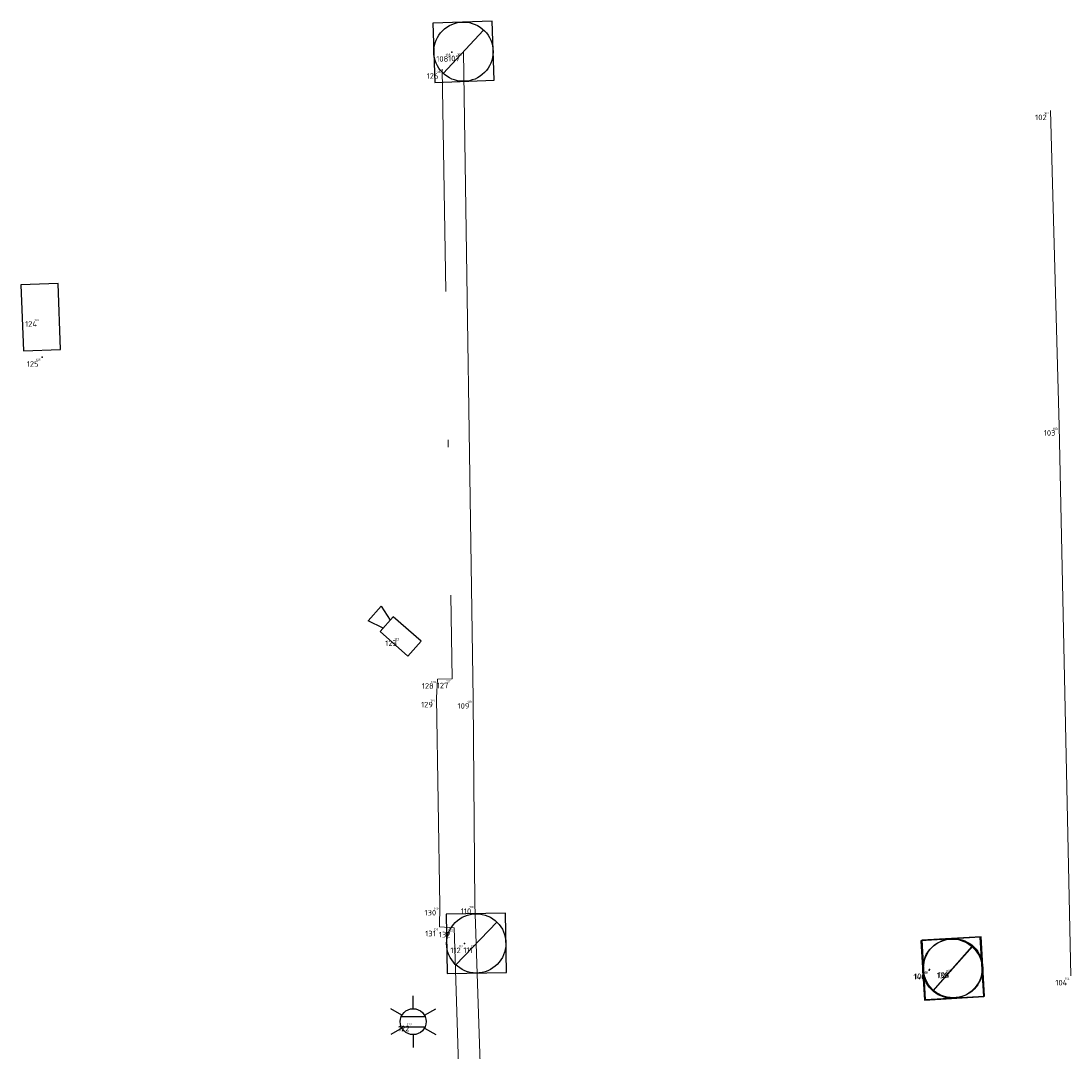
# Model space of a CAD drawing. Header units: metres. Extents: x 127882 to 128093, y 464596 to 464731.
# Tile 20 of 31: x 127890 to 127905, y 464717 to 464731. Entities that reach past the tile are written whole.
import ezdxf
from ezdxf.enums import TextEntityAlignment as Align

# ---------------------------------------------------------------- set-up
doc = ezdxf.new("R2010")
doc.units = ezdxf.units.M
doc.linetypes.add('AM-AS', pattern=[16, 10, -2, 2, -2])
doc.linetypes.add('XX-DASHDOT', pattern=[10, 3, -2, 0, -2, 3])
for name, color, linetype in [('B-ME-AL-SITUATIEMETING-S @ 1', 7, 'Continuous'), ('B-WE-AL-SITUATIEMETING-S @ 1', 7, 'Continuous'), ('X-XX-AL-MEETPUNT_DATA_PUNTNUMMER-T18', 7, 'Continuous')]:
    doc.layers.add(name, color=color, linetype=linetype)
for name, color, linetype, lineweight in [('B-WE-AM-AS_WEG-G', 10, 'AM-AS', 18), ('B-WE-IE-MEUBILAIR_WEGMEUBILAIR_CAMERA-S @ 1', 7, 'Continuous', 25), ('B-WE-IE-MEUBILAIR_WEGMEUBILAIR_KAST-S @ 1', 7, 'Continuous', 25), ('B-WE-IE-MEUBILAIR_WEGMEUBILAIR_LICHTMAST-S @ 1', 7, 'Continuous', 25), ('B-WE-RI-PUT_BETON-S @ 1', 7, 'Continuous', 25), ('B-WE-VH-KANTOPSLUITING_ACHTERKANTBAND-G', 40, 'XX-DASHDOT', 18), ('B-WE-VH-KANTVERHARDING-G', 40, 'Continuous', 18), ('X-XX-AL-MEETPUNT-S @ 1', 7, 'Continuous', 25)]:
    doc.layers.add(name, color=color, linetype=linetype, lineweight=lineweight)
doc.styles.add('NLCS-ISO-ANNOTATIVE-T18', font='NLCS-ISO.ttf', dxfattribs={"height": 1.8})
doc.styles.add('NLCS-ISO-M1000-T18', font='NLCS-ISO.ttf', dxfattribs={"height": 1.8})

# ---------------------------------------------------------------- blocks, each defined once
blk = doc.blocks.new('SAL-MEETPUNT_MARKER-SO')
at = {"layer": 'X-XX-AL-MEETPUNT_DATA_PUNTNUMMER-T18', "style": 'NLCS-ISO-ANNOTATIVE-T18'}
blk.add_attdef('PUNTID', text='', height=1.5, dxfattribs=at).set_placement((-1, -2.59), align=Align.RIGHT)
blk = doc.blocks.new('B-SRI-PUT_BETON-SO')
blk.add_line((-1.414, -1.414), (1.414, 1.414))
at = {"lineweight": -3, "flags": 128}
blk.add_lwpolyline([(2, -2), (2, 2), (-2, 2), (-2, -2)], close=True, dxfattribs=at)
at = {"lineweight": -3}
blk.add_circle((0, 0), 2, dxfattribs=at)
blk = doc.blocks.new('SAL-MEETPUNT_DUMMY-SO')
at = {"color": 0}
blk.add_point((0, 0), dxfattribs=at)
blk = doc.blocks.new('B-SIE-WEG_LICHTMAST-SO')
at = {"color": 0, "linetype": 'ByBlock', "lineweight": -2}
for points in [[(0, 0.875), (0, 1.75)], [(-0.758, 0.437), (-1.516, 0.875)], [(0.758, 0.437), (1.516, 0.875)], [(-0.804, 0.346), (0.804, 0.346)], [(-0.758, -0.438), (-1.516, -0.875)], [(-0.804, -0.346), (0.804, -0.346)], [(0.758, -0.438), (1.516, -0.875)], [(0, -0.875), (0, -1.75)]]:
    blk.add_lwpolyline(points, dxfattribs=at)
blk.add_circle((0, 0), 0.875, dxfattribs=at)
at = {"color": 0, "linetype": 'ByBlock', "lineweight": -2, "style": 'NLCS-ISO-ANNOTATIVE-T18'}
blk.add_attdef('SYMBOOL', (2.5, -2.5), '', height=1.8, dxfattribs=at)
blk = doc.blocks.new('SIE-WEG_CAMERA-SO')
at = {"flags": 128}
blk.add_lwpolyline([(-1.25, -0.663), (1.25, -0.663), (1.25, 0.663), (-1.25, 0.663)], close=True, dxfattribs=at)
blk.add_lwpolyline([(1.25, 0.356), (2.34, 0.663), (2.34, -0.663), (1.25, -0.356)], dxfattribs=at)
blk = doc.blocks.new('SIE-WEG_KAST-SO')
at = {"flags": 128}
blk.add_lwpolyline([(-2.232, -1.25), (2.232, -1.25), (2.232, 1.25), (-2.232, 1.25)], close=True, dxfattribs=at)
at = {"lineweight": 18, "style": 'NLCS-ISO-M1000-T18'}
blk.add_attdef('TYPE', text='', height=1.8, dxfattribs=at).set_placement((-0.19, 1.25), align=Align.BOTTOM_CENTER)

msp = doc.modelspace()

# ---------------------------------------------------------------- linework, layer by layer
at = {"layer": 'B-WE-AM-AS_WEG-G'}
msp.add_polyline3d([(127904.238, 464729.388, 0.107), (127904.356, 464725.13, 0.107), (127904.516, 464717.711, 0.099)], dxfattribs=at)
at = {"layer": 'B-WE-VH-KANTOPSLUITING_ACHTERKANTBAND-G'}
msp.add_polyline3d([(127896.029, 464729.946, 0.017), (127896.163, 464721.722, -0.034), (127895.966, 464721.715, -0.043), (127895.954, 464721.463, -0.067), (127895.999, 464718.656, -0.089), (127895.993, 464718.374, -0.091), (127896.193, 464718.361, -0.088), (127896.434, 464710.753, -0.084), (127896.807, 464705.436, -0.058)], dxfattribs=at)
at = {"layer": 'B-WE-VH-KANTVERHARDING-G'}
msp.add_polyline3d([(127896.317, 464730.183, -0.132), (127896.448, 464721.446, -0.162), (127896.472, 464718.677, -0.171), (127896.49, 464718.15, -0.232), (127896.761, 464709.914, -0.193), (127896.95, 464705.126, -0.159), (127897.157, 464701.124, -0.198), (127897.32, 464697.896, -0.128), (127899.034, 464695.069, -0.142), (127899.087, 464694.795, -0.14), (127898.992, 464694.32, -0.128), (127898.784, 464693.828, -0.143), (127898.551, 464693.304, -0.124), (127897.696, 464691.313, -0.135), (127898.227, 464681.869, -0.169), (127898.745, 464672.436, -0.201), (127899.309, 464662.472, -0.215), (127899.896, 464651.986, -0.257)], dxfattribs=at)

# ---------------------------------------------------------------- block references
at = {"layer": 'B-ME-AL-SITUATIEMETING-S @ 1'}
ref = msp.add_blockref('SAL-MEETPUNT_MARKER-SO', (127896.162, 464730.178, 0.013), dxfattribs=dict(at, xscale=0.02, yscale=0.02, zscale=0.02))
ref.add_attrib('PUNTID', '108', dxfattribs={"layer": 'X-XX-AL-MEETPUNT_DATA_PUNTNUMMER-T18', "height": 0.03, "style": 'NLCS-ISO-ANNOTATIVE-T18'}).set_placement((127896.142, 464730.126, 0.013), align=Align.RIGHT)
ref = msp.add_blockref('SAL-MEETPUNT_MARKER-SO', (127896.317, 464730.183, -0.132), dxfattribs=dict(at, xscale=0.02, yscale=0.02, zscale=0.02))
ref.add_attrib('PUNTID', '107', dxfattribs={"layer": 'X-XX-AL-MEETPUNT_DATA_PUNTNUMMER-T18', "height": 0.03, "style": 'NLCS-ISO-ANNOTATIVE-T18'}).set_placement((127896.297, 464730.131, -0.132), align=Align.RIGHT)
ref = msp.add_blockref('SAL-MEETPUNT_MARKER-SO', (127896.029, 464729.946, 0.017), dxfattribs=dict(at, xscale=0.02, yscale=0.02, zscale=0.02))
ref.add_attrib('PUNTID', '126', dxfattribs={"layer": 'X-XX-AL-MEETPUNT_DATA_PUNTNUMMER-T18', "height": 0.03, "style": 'NLCS-ISO-ANNOTATIVE-T18'}).set_placement((127896.009, 464729.895, 0.017), align=Align.RIGHT)
ref = msp.add_blockref('SAL-MEETPUNT_MARKER-SO', (127904.238, 464729.388, 0.107), dxfattribs=dict(at, xscale=0.02, yscale=0.02, zscale=0.02))
ref.add_attrib('PUNTID', '102', dxfattribs={"layer": 'X-XX-AL-MEETPUNT_DATA_PUNTNUMMER-T18', "height": 0.03, "style": 'NLCS-ISO-ANNOTATIVE-T18'}).set_placement((127904.218, 464729.336, 0.107), align=Align.RIGHT)
ref = msp.add_blockref('SAL-MEETPUNT_MARKER-SO', (127890.612, 464726.6, 1.847), dxfattribs=dict(at, xscale=0.02, yscale=0.02, zscale=0.02))
ref.add_attrib('PUNTID', '124', dxfattribs={"layer": 'X-XX-AL-MEETPUNT_DATA_PUNTNUMMER-T18', "height": 0.03, "style": 'NLCS-ISO-ANNOTATIVE-T18'}).set_placement((127890.592, 464726.548, 1.847), align=Align.RIGHT)
ref = msp.add_blockref('SAL-MEETPUNT_MARKER-SO', (127890.632, 464726.061, -0.133), dxfattribs=dict(at, xscale=0.02, yscale=0.02, zscale=0.02))
ref.add_attrib('PUNTID', '125', dxfattribs={"layer": 'X-XX-AL-MEETPUNT_DATA_PUNTNUMMER-T18', "height": 0.03, "style": 'NLCS-ISO-ANNOTATIVE-T18'}).set_placement((127890.612, 464726.009, -0.133), align=Align.RIGHT)
ref = msp.add_blockref('SAL-MEETPUNT_MARKER-SO', (127904.356, 464725.13, 0.107), dxfattribs=dict(at, xscale=0.02, yscale=0.02, zscale=0.02))
ref.add_attrib('PUNTID', '103', dxfattribs={"layer": 'X-XX-AL-MEETPUNT_DATA_PUNTNUMMER-T18', "height": 0.03, "style": 'NLCS-ISO-ANNOTATIVE-T18'}).set_placement((127904.336, 464725.078, 0.107), align=Align.RIGHT)
ref = msp.add_blockref('SAL-MEETPUNT_MARKER-SO', (127895.469, 464722.293, -0.044), dxfattribs=dict(at, xscale=0.02, yscale=0.02, zscale=0.02))
ref.add_attrib('PUNTID', '123', dxfattribs={"layer": 'X-XX-AL-MEETPUNT_DATA_PUNTNUMMER-T18', "height": 0.03, "style": 'NLCS-ISO-ANNOTATIVE-T18'}).set_placement((127895.449, 464722.241, -0.044), align=Align.RIGHT)
ref = msp.add_blockref('SAL-MEETPUNT_MARKER-SO', (127895.966, 464721.715, -0.043), dxfattribs=dict(at, xscale=0.02, yscale=0.02, zscale=0.02))
ref.add_attrib('PUNTID', '128', dxfattribs={"layer": 'X-XX-AL-MEETPUNT_DATA_PUNTNUMMER-T18', "height": 0.03, "style": 'NLCS-ISO-ANNOTATIVE-T18'}).set_placement((127895.946, 464721.663, -0.043), align=Align.RIGHT)
ref = msp.add_blockref('SAL-MEETPUNT_MARKER-SO', (127896.163, 464721.722, -0.034), dxfattribs=dict(at, xscale=0.02, yscale=0.02, zscale=0.02))
ref.add_attrib('PUNTID', '127', dxfattribs={"layer": 'X-XX-AL-MEETPUNT_DATA_PUNTNUMMER-T18', "height": 0.03, "style": 'NLCS-ISO-ANNOTATIVE-T18'}).set_placement((127896.143, 464721.67, -0.034), align=Align.RIGHT)
ref = msp.add_blockref('SAL-MEETPUNT_MARKER-SO', (127895.954, 464721.463, -0.067), dxfattribs=dict(at, xscale=0.02, yscale=0.02, zscale=0.02))
ref.add_attrib('PUNTID', '129', dxfattribs={"layer": 'X-XX-AL-MEETPUNT_DATA_PUNTNUMMER-T18', "height": 0.03, "style": 'NLCS-ISO-ANNOTATIVE-T18'}).set_placement((127895.934, 464721.411, -0.067), align=Align.RIGHT)
ref = msp.add_blockref('SAL-MEETPUNT_MARKER-SO', (127896.448, 464721.446, -0.162), dxfattribs=dict(at, xscale=0.02, yscale=0.02, zscale=0.02))
ref.add_attrib('PUNTID', '109', dxfattribs={"layer": 'X-XX-AL-MEETPUNT_DATA_PUNTNUMMER-T18', "height": 0.03, "style": 'NLCS-ISO-ANNOTATIVE-T18'}).set_placement((127896.428, 464721.394, -0.162), align=Align.RIGHT)
ref = msp.add_blockref('SAL-MEETPUNT_MARKER-SO', (127896.472, 464718.677, -0.171), dxfattribs=dict(at, xscale=0.02, yscale=0.02, zscale=0.02))
ref.add_attrib('PUNTID', '110', dxfattribs={"layer": 'X-XX-AL-MEETPUNT_DATA_PUNTNUMMER-T18', "height": 0.03, "style": 'NLCS-ISO-ANNOTATIVE-T18'}).set_placement((127896.452, 464718.625, -0.171), align=Align.RIGHT)
ref = msp.add_blockref('SAL-MEETPUNT_MARKER-SO', (127895.999, 464718.656, -0.089), dxfattribs=dict(at, xscale=0.02, yscale=0.02, zscale=0.02))
ref.add_attrib('PUNTID', '130', dxfattribs={"layer": 'X-XX-AL-MEETPUNT_DATA_PUNTNUMMER-T18', "height": 0.03, "style": 'NLCS-ISO-ANNOTATIVE-T18'}).set_placement((127895.979, 464718.604, -0.089), align=Align.RIGHT)
ref = msp.add_blockref('SAL-MEETPUNT_MARKER-SO', (127895.993, 464718.374, -0.091), dxfattribs=dict(at, xscale=0.02, yscale=0.02, zscale=0.02))
ref.add_attrib('PUNTID', '131', dxfattribs={"layer": 'X-XX-AL-MEETPUNT_DATA_PUNTNUMMER-T18', "height": 0.03, "style": 'NLCS-ISO-ANNOTATIVE-T18'}).set_placement((127895.973, 464718.323, -0.091), align=Align.RIGHT)
ref = msp.add_blockref('SAL-MEETPUNT_MARKER-SO', (127896.193, 464718.361, -0.088), dxfattribs=dict(at, xscale=0.02, yscale=0.02, zscale=0.02))
ref.add_attrib('PUNTID', '132', dxfattribs={"layer": 'X-XX-AL-MEETPUNT_DATA_PUNTNUMMER-T18', "height": 0.03, "style": 'NLCS-ISO-ANNOTATIVE-T18'}).set_placement((127896.173, 464718.309, -0.088), align=Align.RIGHT)
ref = msp.add_blockref('SAL-MEETPUNT_MARKER-SO', (127896.33, 464718.148, -0.093), dxfattribs=dict(at, xscale=0.02, yscale=0.02, zscale=0.02))
ref.add_attrib('PUNTID', '112', dxfattribs={"layer": 'X-XX-AL-MEETPUNT_DATA_PUNTNUMMER-T18', "height": 0.03, "style": 'NLCS-ISO-ANNOTATIVE-T18'}).set_placement((127896.31, 464718.096, -0.093), align=Align.RIGHT)
ref = msp.add_blockref('SAL-MEETPUNT_MARKER-SO', (127896.49, 464718.15, -0.232), dxfattribs=dict(at, xscale=0.02, yscale=0.02, zscale=0.02))
ref.add_attrib('PUNTID', '111', dxfattribs={"layer": 'X-XX-AL-MEETPUNT_DATA_PUNTNUMMER-T18', "height": 0.03, "style": 'NLCS-ISO-ANNOTATIVE-T18'}).set_placement((127896.47, 464718.099, -0.232), align=Align.RIGHT)
ref = msp.add_blockref('SAL-MEETPUNT_MARKER-SO', (127902.6, 464717.79, 0.042), dxfattribs=dict(at, xscale=0.02, yscale=0.02, zscale=0.02))
ref.add_attrib('PUNTID', '140', dxfattribs={"layer": 'X-XX-AL-MEETPUNT_DATA_PUNTNUMMER-T18', "height": 0.03, "style": 'NLCS-ISO-ANNOTATIVE-T18'}).set_placement((127902.58, 464717.738, 0.042), align=Align.RIGHT)
ref = msp.add_blockref('SAL-MEETPUNT_MARKER-SO', (127902.607, 464717.798, 0.044), dxfattribs=dict(at, xscale=0.02, yscale=0.02, zscale=0.02))
ref.add_attrib('PUNTID', '106', dxfattribs={"layer": 'X-XX-AL-MEETPUNT_DATA_PUNTNUMMER-T18', "height": 0.03, "style": 'NLCS-ISO-ANNOTATIVE-T18'}).set_placement((127902.587, 464717.747, 0.044), align=Align.RIGHT)
ref = msp.add_blockref('SAL-MEETPUNT_MARKER-SO', (127902.915, 464717.809, 0.043), dxfattribs=dict(at, xscale=0.02, yscale=0.02, zscale=0.02))
ref.add_attrib('PUNTID', '139', dxfattribs={"layer": 'X-XX-AL-MEETPUNT_DATA_PUNTNUMMER-T18', "height": 0.03, "style": 'NLCS-ISO-ANNOTATIVE-T18'}).set_placement((127902.895, 464717.758, 0.043), align=Align.RIGHT)
ref = msp.add_blockref('SAL-MEETPUNT_MARKER-SO', (127902.926, 464717.816, 0.049), dxfattribs=dict(at, xscale=0.02, yscale=0.02, zscale=0.02))
ref.add_attrib('PUNTID', '105', dxfattribs={"layer": 'X-XX-AL-MEETPUNT_DATA_PUNTNUMMER-T18', "height": 0.03, "style": 'NLCS-ISO-ANNOTATIVE-T18'}).set_placement((127902.906, 464717.764, 0.049), align=Align.RIGHT)
ref = msp.add_blockref('SAL-MEETPUNT_MARKER-SO', (127904.516, 464717.711, 0.099), dxfattribs=dict(at, xscale=0.02, yscale=0.02, zscale=0.02))
ref.add_attrib('PUNTID', '104', dxfattribs={"layer": 'X-XX-AL-MEETPUNT_DATA_PUNTNUMMER-T18', "height": 0.03, "style": 'NLCS-ISO-ANNOTATIVE-T18'}).set_placement((127904.496, 464717.659, 0.099), align=Align.RIGHT)
ref = msp.add_blockref('SAL-MEETPUNT_MARKER-SO', (127895.639, 464717.094, -0.076), dxfattribs=dict(at, xscale=0.02, yscale=0.02, zscale=0.02))
ref.add_attrib('PUNTID', '122', dxfattribs={"layer": 'X-XX-AL-MEETPUNT_DATA_PUNTNUMMER-T18', "height": 0.03, "style": 'NLCS-ISO-ANNOTATIVE-T18'}).set_placement((127895.619, 464717.042, -0.076), align=Align.RIGHT)
at = {"layer": 'B-WE-AL-SITUATIEMETING-S @ 1'}
ref = msp.add_blockref('SAL-MEETPUNT_MARKER-SO', (127896.162, 464730.178, 0.013), dxfattribs=dict(at, xscale=0.05, yscale=0.05, zscale=0.05))
ref.add_attrib('PUNTID', '108', dxfattribs={"layer": 'X-XX-AL-MEETPUNT_DATA_PUNTNUMMER-T18', "height": 0.075, "style": 'NLCS-ISO-ANNOTATIVE-T18'}).set_placement((127896.112, 464730.048, 0.013), align=Align.RIGHT)
ref = msp.add_blockref('SAL-MEETPUNT_MARKER-SO', (127896.317, 464730.183, -0.132), dxfattribs=dict(at, xscale=0.05, yscale=0.05, zscale=0.05))
ref.add_attrib('PUNTID', '107', dxfattribs={"layer": 'X-XX-AL-MEETPUNT_DATA_PUNTNUMMER-T18', "height": 0.075, "style": 'NLCS-ISO-ANNOTATIVE-T18'}).set_placement((127896.267, 464730.054, -0.132), align=Align.RIGHT)
ref = msp.add_blockref('SAL-MEETPUNT_MARKER-SO', (127896.029, 464729.946, 0.017), dxfattribs=dict(at, xscale=0.05, yscale=0.05, zscale=0.05))
ref.add_attrib('PUNTID', '126', dxfattribs={"layer": 'X-XX-AL-MEETPUNT_DATA_PUNTNUMMER-T18', "height": 0.075, "style": 'NLCS-ISO-ANNOTATIVE-T18'}).set_placement((127895.979, 464729.817, 0.017), align=Align.RIGHT)
ref = msp.add_blockref('SAL-MEETPUNT_MARKER-SO', (127904.238, 464729.388, 0.107), dxfattribs=dict(at, xscale=0.05, yscale=0.05, zscale=0.05))
ref.add_attrib('PUNTID', '102', dxfattribs={"layer": 'X-XX-AL-MEETPUNT_DATA_PUNTNUMMER-T18', "height": 0.075, "style": 'NLCS-ISO-ANNOTATIVE-T18'}).set_placement((127904.188, 464729.259, 0.107), align=Align.RIGHT)
ref = msp.add_blockref('SAL-MEETPUNT_MARKER-SO', (127890.612, 464726.6, 1.847), dxfattribs=dict(at, xscale=0.05, yscale=0.05, zscale=0.05))
ref.add_attrib('PUNTID', '124', dxfattribs={"layer": 'X-XX-AL-MEETPUNT_DATA_PUNTNUMMER-T18', "height": 0.075, "style": 'NLCS-ISO-ANNOTATIVE-T18'}).set_placement((127890.562, 464726.471, 1.847), align=Align.RIGHT)
ref = msp.add_blockref('SAL-MEETPUNT_MARKER-SO', (127890.632, 464726.061, -0.133), dxfattribs=dict(at, xscale=0.05, yscale=0.05, zscale=0.05))
ref.add_attrib('PUNTID', '125', dxfattribs={"layer": 'X-XX-AL-MEETPUNT_DATA_PUNTNUMMER-T18', "height": 0.075, "style": 'NLCS-ISO-ANNOTATIVE-T18'}).set_placement((127890.582, 464725.931, -0.133), align=Align.RIGHT)
ref = msp.add_blockref('SAL-MEETPUNT_MARKER-SO', (127904.356, 464725.13, 0.107), dxfattribs=dict(at, xscale=0.05, yscale=0.05, zscale=0.05))
ref.add_attrib('PUNTID', '103', dxfattribs={"layer": 'X-XX-AL-MEETPUNT_DATA_PUNTNUMMER-T18', "height": 0.075, "style": 'NLCS-ISO-ANNOTATIVE-T18'}).set_placement((127904.306, 464725.001, 0.107), align=Align.RIGHT)
ref = msp.add_blockref('SAL-MEETPUNT_MARKER-SO', (127895.469, 464722.293, -0.044), dxfattribs=dict(at, xscale=0.05, yscale=0.05, zscale=0.05))
ref.add_attrib('PUNTID', '123', dxfattribs={"layer": 'X-XX-AL-MEETPUNT_DATA_PUNTNUMMER-T18', "height": 0.075, "style": 'NLCS-ISO-ANNOTATIVE-T18'}).set_placement((127895.419, 464722.163, -0.044), align=Align.RIGHT)
ref = msp.add_blockref('SAL-MEETPUNT_MARKER-SO', (127895.966, 464721.715, -0.043), dxfattribs=dict(at, xscale=0.05, yscale=0.05, zscale=0.05))
ref.add_attrib('PUNTID', '128', dxfattribs={"layer": 'X-XX-AL-MEETPUNT_DATA_PUNTNUMMER-T18', "height": 0.075, "style": 'NLCS-ISO-ANNOTATIVE-T18'}).set_placement((127895.916, 464721.586, -0.043), align=Align.RIGHT)
ref = msp.add_blockref('SAL-MEETPUNT_MARKER-SO', (127896.163, 464721.722, -0.034), dxfattribs=dict(at, xscale=0.05, yscale=0.05, zscale=0.05))
ref.add_attrib('PUNTID', '127', dxfattribs={"layer": 'X-XX-AL-MEETPUNT_DATA_PUNTNUMMER-T18', "height": 0.075, "style": 'NLCS-ISO-ANNOTATIVE-T18'}).set_placement((127896.113, 464721.592, -0.034), align=Align.RIGHT)
ref = msp.add_blockref('SAL-MEETPUNT_MARKER-SO', (127895.954, 464721.463, -0.067), dxfattribs=dict(at, xscale=0.05, yscale=0.05, zscale=0.05))
ref.add_attrib('PUNTID', '129', dxfattribs={"layer": 'X-XX-AL-MEETPUNT_DATA_PUNTNUMMER-T18', "height": 0.075, "style": 'NLCS-ISO-ANNOTATIVE-T18'}).set_placement((127895.904, 464721.334, -0.067), align=Align.RIGHT)
ref = msp.add_blockref('SAL-MEETPUNT_MARKER-SO', (127896.448, 464721.446, -0.162), dxfattribs=dict(at, xscale=0.05, yscale=0.05, zscale=0.05))
ref.add_attrib('PUNTID', '109', dxfattribs={"layer": 'X-XX-AL-MEETPUNT_DATA_PUNTNUMMER-T18', "height": 0.075, "style": 'NLCS-ISO-ANNOTATIVE-T18'}).set_placement((127896.398, 464721.317, -0.162), align=Align.RIGHT)
ref = msp.add_blockref('SAL-MEETPUNT_MARKER-SO', (127895.999, 464718.656, -0.089), dxfattribs=dict(at, xscale=0.05, yscale=0.05, zscale=0.05))
ref.add_attrib('PUNTID', '130', dxfattribs={"layer": 'X-XX-AL-MEETPUNT_DATA_PUNTNUMMER-T18', "height": 0.075, "style": 'NLCS-ISO-ANNOTATIVE-T18'}).set_placement((127895.949, 464718.527, -0.089), align=Align.RIGHT)
ref = msp.add_blockref('SAL-MEETPUNT_MARKER-SO', (127896.472, 464718.677, -0.171), dxfattribs=dict(at, xscale=0.05, yscale=0.05, zscale=0.05))
ref.add_attrib('PUNTID', '110', dxfattribs={"layer": 'X-XX-AL-MEETPUNT_DATA_PUNTNUMMER-T18', "height": 0.075, "style": 'NLCS-ISO-ANNOTATIVE-T18'}).set_placement((127896.422, 464718.547, -0.171), align=Align.RIGHT)
ref = msp.add_blockref('SAL-MEETPUNT_MARKER-SO', (127895.993, 464718.374, -0.091), dxfattribs=dict(at, xscale=0.05, yscale=0.05, zscale=0.05))
ref.add_attrib('PUNTID', '131', dxfattribs={"layer": 'X-XX-AL-MEETPUNT_DATA_PUNTNUMMER-T18', "height": 0.075, "style": 'NLCS-ISO-ANNOTATIVE-T18'}).set_placement((127895.943, 464718.245, -0.091), align=Align.RIGHT)
ref = msp.add_blockref('SAL-MEETPUNT_MARKER-SO', (127896.193, 464718.361, -0.088), dxfattribs=dict(at, xscale=0.05, yscale=0.05, zscale=0.05))
ref.add_attrib('PUNTID', '132', dxfattribs={"layer": 'X-XX-AL-MEETPUNT_DATA_PUNTNUMMER-T18', "height": 0.075, "style": 'NLCS-ISO-ANNOTATIVE-T18'}).set_placement((127896.143, 464718.231, -0.088), align=Align.RIGHT)
ref = msp.add_blockref('SAL-MEETPUNT_MARKER-SO', (127896.33, 464718.148, -0.093), dxfattribs=dict(at, xscale=0.05, yscale=0.05, zscale=0.05))
ref.add_attrib('PUNTID', '112', dxfattribs={"layer": 'X-XX-AL-MEETPUNT_DATA_PUNTNUMMER-T18', "height": 0.075, "style": 'NLCS-ISO-ANNOTATIVE-T18'}).set_placement((127896.28, 464718.018, -0.093), align=Align.RIGHT)
ref = msp.add_blockref('SAL-MEETPUNT_MARKER-SO', (127896.49, 464718.15, -0.232), dxfattribs=dict(at, xscale=0.05, yscale=0.05, zscale=0.05))
ref.add_attrib('PUNTID', '111', dxfattribs={"layer": 'X-XX-AL-MEETPUNT_DATA_PUNTNUMMER-T18', "height": 0.075, "style": 'NLCS-ISO-ANNOTATIVE-T18'}).set_placement((127896.44, 464718.021, -0.232), align=Align.RIGHT)
ref = msp.add_blockref('SAL-MEETPUNT_MARKER-SO', (127902.6, 464717.79, 0.042), dxfattribs=dict(at, xscale=0.05, yscale=0.05, zscale=0.05))
ref.add_attrib('PUNTID', '140', dxfattribs={"layer": 'X-XX-AL-MEETPUNT_DATA_PUNTNUMMER-T18', "height": 0.075, "style": 'NLCS-ISO-ANNOTATIVE-T18'}).set_placement((127902.55, 464717.661, 0.042), align=Align.RIGHT)
ref = msp.add_blockref('SAL-MEETPUNT_MARKER-SO', (127902.607, 464717.798, 0.044), dxfattribs=dict(at, xscale=0.05, yscale=0.05, zscale=0.05))
ref.add_attrib('PUNTID', '106', dxfattribs={"layer": 'X-XX-AL-MEETPUNT_DATA_PUNTNUMMER-T18', "height": 0.075, "style": 'NLCS-ISO-ANNOTATIVE-T18'}).set_placement((127902.557, 464717.669, 0.044), align=Align.RIGHT)
ref = msp.add_blockref('SAL-MEETPUNT_MARKER-SO', (127902.915, 464717.809, 0.043), dxfattribs=dict(at, xscale=0.05, yscale=0.05, zscale=0.05))
ref.add_attrib('PUNTID', '139', dxfattribs={"layer": 'X-XX-AL-MEETPUNT_DATA_PUNTNUMMER-T18', "height": 0.075, "style": 'NLCS-ISO-ANNOTATIVE-T18'}).set_placement((127902.865, 464717.68, 0.043), align=Align.RIGHT)
ref = msp.add_blockref('SAL-MEETPUNT_MARKER-SO', (127902.926, 464717.816, 0.049), dxfattribs=dict(at, xscale=0.05, yscale=0.05, zscale=0.05))
ref.add_attrib('PUNTID', '105', dxfattribs={"layer": 'X-XX-AL-MEETPUNT_DATA_PUNTNUMMER-T18', "height": 0.075, "style": 'NLCS-ISO-ANNOTATIVE-T18'}).set_placement((127902.876, 464717.686, 0.049), align=Align.RIGHT)
ref = msp.add_blockref('SAL-MEETPUNT_MARKER-SO', (127904.516, 464717.711, 0.099), dxfattribs=dict(at, xscale=0.05, yscale=0.05, zscale=0.05))
ref.add_attrib('PUNTID', '104', dxfattribs={"layer": 'X-XX-AL-MEETPUNT_DATA_PUNTNUMMER-T18', "height": 0.075, "style": 'NLCS-ISO-ANNOTATIVE-T18'}).set_placement((127904.466, 464717.582, 0.099), align=Align.RIGHT)
ref = msp.add_blockref('SAL-MEETPUNT_MARKER-SO', (127895.639, 464717.094, -0.076), dxfattribs=dict(at, xscale=0.05, yscale=0.05, zscale=0.05))
ref.add_attrib('PUNTID', '122', dxfattribs={"layer": 'X-XX-AL-MEETPUNT_DATA_PUNTNUMMER-T18', "height": 0.075, "style": 'NLCS-ISO-ANNOTATIVE-T18'}).set_placement((127895.589, 464716.964, -0.076), align=Align.RIGHT)
at = {"layer": 'B-WE-IE-MEUBILAIR_WEGMEUBILAIR_CAMERA-S @ 1', "xscale": 0.2, "yscale": 0.2, "zscale": 0.2, "rotation": 138.4302288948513}
msp.add_blockref('SIE-WEG_CAMERA-SO', (127895.469, 464722.293, -0.044), dxfattribs=at)
at = {"layer": 'B-WE-IE-MEUBILAIR_WEGMEUBILAIR_KAST-S @ 1', "xscale": 0.2, "yscale": 0.2, "zscale": 0.2, "rotation": 272.1442712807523}
msp.add_blockref('SIE-WEG_KAST-SO', (127890.612, 464726.6, 1.847), dxfattribs=at)
at = {"layer": 'B-WE-IE-MEUBILAIR_WEGMEUBILAIR_LICHTMAST-S @ 1', "xscale": 0.2, "yscale": 0.2, "zscale": 0.2}
msp.add_blockref('B-SIE-WEG_LICHTMAST-SO', (127895.639, 464717.094, -0.076), dxfattribs=at)
at = {"layer": 'B-WE-RI-PUT_BETON-S @ 1', "xscale": 0.2, "yscale": 0.2, "zscale": 0.2}
for p, rotation in [((127896.317, 464730.183, -0.132), 182.0230945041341), ((127896.49, 464718.15, -0.232), 180.9280747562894), ((127902.915, 464717.809, 0.043), 183.5275922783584), ((127902.926, 464717.816, 0.049), 183.1221304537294)]:
    msp.add_blockref('B-SRI-PUT_BETON-SO', p, dxfattribs=dict(at, rotation=rotation))
at = {"layer": 'X-XX-AL-MEETPUNT-S @ 1'}
for p in [(127896.162, 464730.178, 0.013), (127890.632, 464726.061, -0.133), (127896.33, 464718.148, -0.093), (127902.6, 464717.79, 0.042), (127902.607, 464717.798, 0.044)]:
    msp.add_blockref('SAL-MEETPUNT_DUMMY-SO', p, dxfattribs=at)

doc.saveas('drawing.dxf')
